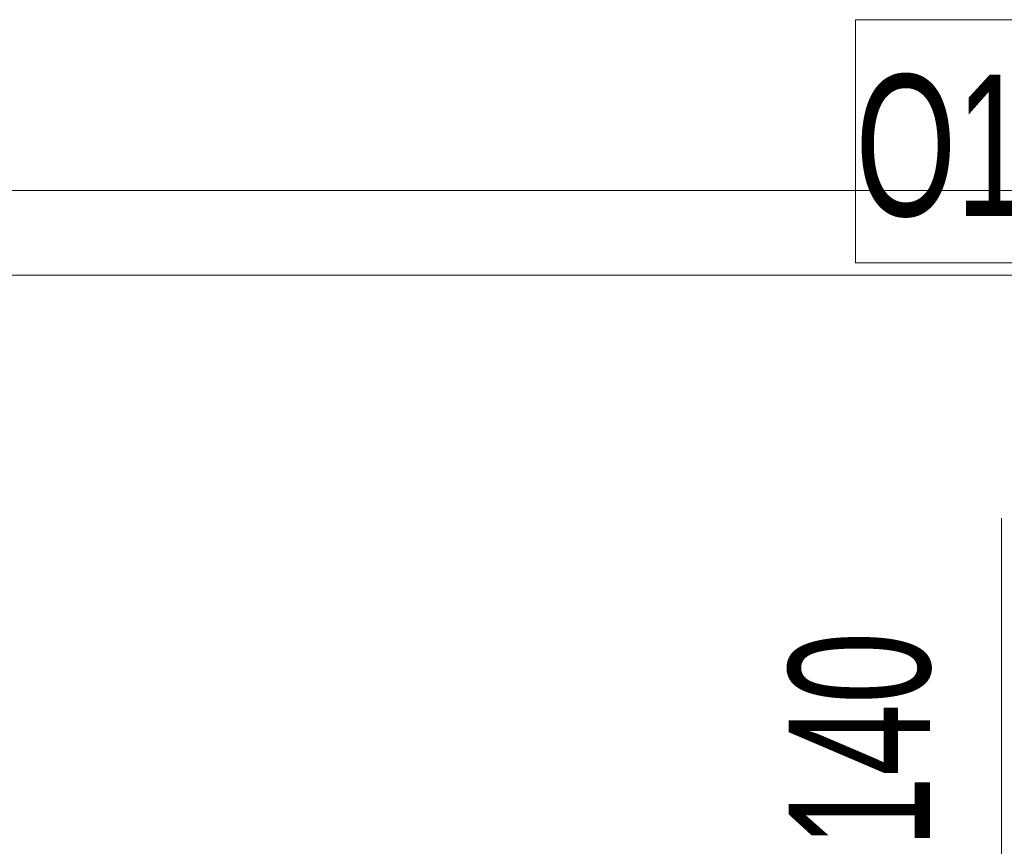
# Model space of a CAD drawing. Header units: centimetres. Extents: x 376 to 6517, y 1901 to 66534.
# Tile 92 of 105: x 2632 to 2701, y 66341 to 66399. Entities that reach past the tile are written whole.
import ezdxf

# ---------------------------------------------------------------- set-up
doc = ezdxf.new("R2010")
doc.units = ezdxf.units.CM
doc.layers.add('A-GLAZ-IDEN', color=7, linetype='Continuous', lineweight=5)
doc.layers.add('A-WALL', color=7, linetype='Continuous', lineweight=35)
doc.styles.add('Arial Narrow_1', font='ARIALN.TTF', dxfattribs={"width": 0.8, "height": 10})

# ---------------------------------------------------------------- blocks, each defined once
blk = doc.blocks.new('OOk oznaczenia okien __NL orneta - Oznaczenie okien znak flip-8779542-__-00_00 Przyziemie PB')
at = {"layer": 'A-GLAZ-IDEN'}
blk.add_line((0, 0.3095), (0, -0.3095), dxfattribs=at)

msp = doc.modelspace()

# ---------------------------------------------------------------- linework, layer by layer
at = {"layer": 'A-GLAZ-IDEN', "color": 250, "true_color": 0x303030, "flags": 128}
msp.add_lwpolyline([(2690.851, 66399.349), (2711.491, 66399.349), (2711.491, 66382.149), (2690.851, 66382.149)], close=True, dxfattribs=at)
at = {"layer": 'A-WALL', "lineweight": 5}
for p, q in [((2507.397, 66387.262), (2996.497, 66387.262)), ((2990.497, 66381.262), (2513.397, 66381.262))]:
    msp.add_line(p, q, dxfattribs=at)

# ---------------------------------------------------------------- block references
at = {"layer": 'A-GLAZ-IDEN', "xscale": 49.99999999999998, "yscale": 49.99999999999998, "zscale": 49.99999999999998}
msp.add_blockref('OOk oznaczenia okien __NL orneta - Oznaczenie okien znak flip-8779542-__-00_00 Przyziemie PB', (2701.197, 66348.598), dxfattribs=at)

# ---------------------------------------------------------------- texts
at = {"layer": 'A-GLAZ-IDEN', "color": 250, "true_color": 0x303030, "insert": (2690.851, 66395.458), "char_height": 10, "width": 24.69197, "attachment_point": 1, "style": 'Arial Narrow_1'}
msp.add_mtext('O1.4', dxfattribs=at)
at = {"layer": 'A-GLAZ-IDEN', "insert": (2686.124, 66340.725), "char_height": 10, "width": 19.2405, "attachment_point": 1, "rotation": 90, "style": 'Arial Narrow_1'}
msp.add_mtext('140', dxfattribs=at)

doc.saveas('drawing.dxf')
